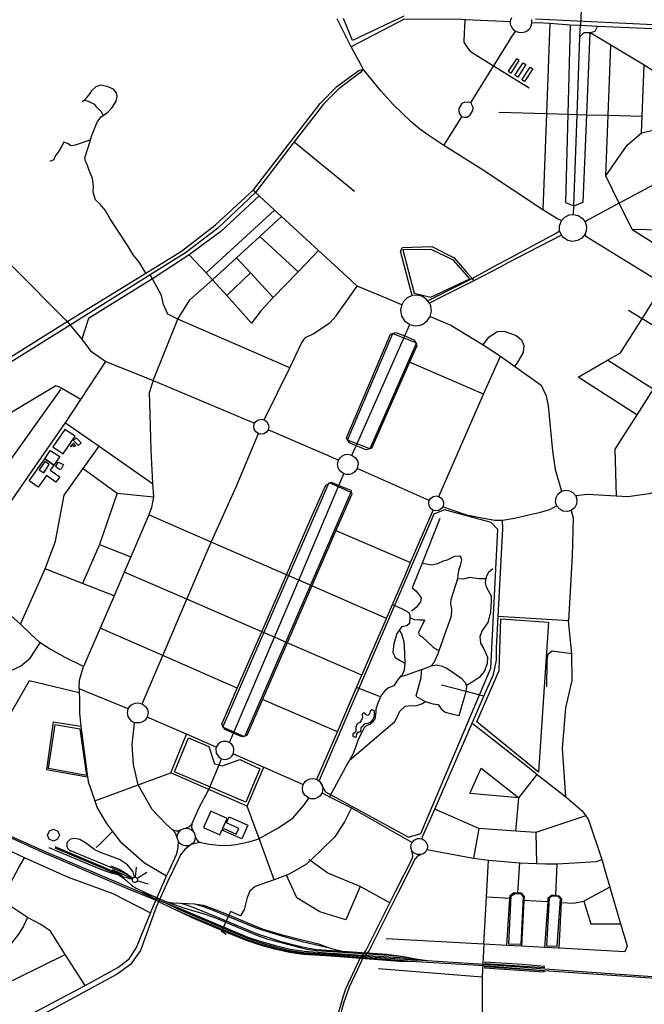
# Model space of a CAD drawing. Header units: millimetres. Extents: x 664923 to 767831, y 3118803 to 3207600.
# Tile 255 of 256: x 713062 to 715264, y 3163427 to 3166901. Entities that reach past the tile are written whole.
import ezdxf

# ---------------------------------------------------------------- set-up
doc = ezdxf.new("R2010")
doc.units = ezdxf.units.MM
for name, color, linetype in [('buildings', 5, 'Continuous'), ('parks', 8, 'Continuous'), ('railways', 4, 'Continuous'), ('roads_2', 2, 'Continuous'), ('roads_3', 3, 'Continuous'), ('water', 7, 'Continuous')]:
    doc.layers.add(name, color=color, linetype=linetype)

msp = doc.modelspace()

# ---------------------------------------------------------------- linework, layer by layer
at = {"layer": 'buildings'}
for points in [[(714794.64, 3166712.5), (714823.29, 3166756.7), (714813.03, 3166763.28), (714784.37, 3166719.09), (714794.64, 3166712.5)], [(714846.59, 3166742.45), (714817.72, 3166698.31), (714807.89, 3166704.67), (714836.77, 3166748.81), (714846.59, 3166742.45)], [(714870.76, 3166727.28), (714841.65, 3166683.07), (714832.22, 3166689.22), (714861.32, 3166733.43), (714870.76, 3166727.28)], [(713259.07, 3165399.31), (713251.64, 3165406.71), (713241.56, 3165396.7), (713243.85, 3165394.42), (713248.84, 3165399.39), (713251.86, 3165396.39), (713254, 3165394.26), (713259.07, 3165399.31)], [(713191.74, 3165321.34), (713189.98, 3165325.9), (713198.47, 3165339.99), (713206.12, 3165336.26), (713216.57, 3165331.17), (713208.58, 3165314.92), (713203.46, 3165314.59), (713191.74, 3165321.34)], [(713735.96, 3164108.27), (713710.09, 3164050.7), (713767.34, 3164025.25), (713793.2, 3164082.83), (713735.96, 3164108.27)], [(713778.74, 3164040.28), (713781.96, 3164047.42), (713825.64, 3164028.01), (713834.56, 3164047.85), (713790.87, 3164067.26), (713800.54, 3164088.79), (713866.78, 3164059.36), (713844.98, 3164010.85), (713778.74, 3164040.28)], [(713181.63, 3164044.9), (713196.3, 3164038.68), (713202.24, 3164023.97), (713195.98, 3164009.38), (713181.19, 3164003.47), (713166.53, 3164009.69), (713160.58, 3164024.4), (713166.84, 3164038.99), (713181.63, 3164044.9)]]:
    msp.add_lwpolyline(points, close=True, dxfattribs=at)
at = {"layer": 'parks'}
for points in [[(714416.8, 3166913.62), (714235.1, 3166828.09), (714203.27, 3166905.16)], [(715320.88, 3166882.16), (714880.77, 3166902.86)]]:
    msp.add_lwpolyline(points, dxfattribs=at)
for points in [[(714452.37, 3165936.3), (714511.38, 3165922.55), (714649.58, 3165986.99), (714591.77, 3166052.37), (714512.36, 3166089.63), (714412.43, 3166088.67), (714452.37, 3165936.3)], [(714378.04, 3165794.37), (714460.89, 3165760.82), (714297.06, 3165386.57), (714218.39, 3165418.13), (714378.04, 3165794.37)], [(713179.65, 3165393.65), (713215.7, 3165369.44), (713257.77, 3165431.44), (713221.72, 3165455.64), (713179.65, 3165393.65)], [(713278.83, 3165408.09), (713261.89, 3165425.78), (713252.26, 3165416.64), (713269.19, 3165398.94), (713278.83, 3165408.09)], [(713170.13, 3165380.74), (713203.27, 3165359.63), (713182.65, 3165329.78), (713172.78, 3165336.61), (713150.67, 3165351.9), (713170.13, 3165380.74)], [(713150.67, 3165351.9), (713172.78, 3165336.61), (713182.65, 3165329.78), (713169.97, 3165311.66), (713203.24, 3165288.64), (713190, 3165269.71), (713156.29, 3165293.04), (713127.47, 3165251.81), (713095.94, 3165273.63), (713150.67, 3165351.9)], [(713131.5, 3165313.14), (713147.69, 3165302.62), (713166.63, 3165331.48), (713150.44, 3165342), (713131.5, 3165313.14)], [(714153.42, 3165268.71), (714230.09, 3165233.67), (713854.69, 3164371.5), (713778.05, 3164405.17), (714153.42, 3165268.71)], [(714559.23, 3165171.28), (714522.37, 3165156.01), (714117.96, 3164217.31), (714140.29, 3164177.32), (714432.65, 3164016.8), (714476.47, 3164030.49), (714723.23, 3164613.43), (714747.94, 3165102.89), (714724.17, 3165126.52), (714559.23, 3165171.28)], [(714890.91, 3164246.33), (714674.31, 3164423.39), (714752.55, 3164604.96), (714758.18, 3164786.99), (714926.9, 3164775.82), (714890.91, 3164246.33)], [(713187.82, 3164414.64), (713274.16, 3164399.08), (713297.25, 3164233.99), (713164.11, 3164259.39), (713187.82, 3164414.64)], [(713859.22, 3164140.44), (713608.06, 3164247.33), (713656.95, 3164367.71), (713728.52, 3164336.56), (713748.6, 3164275.68), (713777.51, 3164269.16), (713838.5, 3164291.06), (713908.52, 3164258.1), (713859.22, 3164140.44)], [(714786.12, 3163639.58), (714795.12, 3163809.6), (714808.91, 3163818.26), (714828.77, 3163817.16), (714837.4, 3163807.1), (714828.38, 3163637.79), (714786.12, 3163639.58)], [(714918.79, 3163633.98), (714957.38, 3163632.12), (714968.62, 3163799.64), (714960.76, 3163807.53), (714937.61, 3163808.57), (714928.55, 3163801.83), (714918.79, 3163633.98)]]:
    msp.add_lwpolyline(points, close=True, dxfattribs=at)
at = {"layer": 'railways'}
for points in [[(712928.09, 3164061.52), (713140.29, 3163965.4), (713439.39, 3163837.57), (713531.22, 3163799.33), (713619.94, 3163757.48), (713794.31, 3163684.57), (713863.23, 3163656.48), (713911.19, 3163639.89), (713962.36, 3163625.75), (714014.29, 3163613.74), (714062.97, 3163606.83), (714159.92, 3163600.47), (714401.36, 3163583.22), (714461.1, 3163578.35), (714680.25, 3163565.66)], [(712930.18, 3164065.72), (713144.12, 3163969.69), (713441.63, 3163842.64), (713493.73, 3163820.11), (713532.8, 3163803.22), (713578.9, 3163784), (713622.65, 3163762.64), (713796.76, 3163688.52), (713864.87, 3163660.61), (713912.44, 3163644.21), (713963.28, 3163630.07), (714014.89, 3163617.58), (714063.74, 3163610.65), (714160.22, 3163604.05), (714401.89, 3163587.57), (714499.22, 3163581.64), (714680.25, 3163569.69)], [(713467.48, 3163875.36), (713462.18, 3163894.91), (713441.79, 3163919.34), (713414.66, 3163937.75), (713346.79, 3163962.66), (713327.45, 3163972.66), (713293.97, 3163996.52), (713273.93, 3164008.21), (713256.61, 3164011.92), (713241.58, 3164010.18), (713230.37, 3164000.84), (713227.64, 3163989.84), (713230.41, 3163978.56), (713238.25, 3163971.4), (713380.37, 3163912.14), (713422.33, 3163894.51), (713445.79, 3163883.3)], [(713165.26, 3163980.01), (713352.69, 3163901.91), (713384.36, 3163891.01), (713409.01, 3163885.28)], [(713185.66, 3163978.83), (713409.01, 3163885.28), (713425.04, 3163878.57), (713440, 3163874.24), (713459.58, 3163869.05)], [(713425.04, 3163878.57), (713414.46, 3163886.71), (713187.56, 3163983.33)], [(713383.33, 3163916.17), (713412.58, 3163904.48), (713436.77, 3163889.69), (713445.79, 3163883.3), (713461.42, 3163872.27)], [(713387.98, 3163902.95), (713460.26, 3163870.62)], [(713409.01, 3163885.28), (713425.8, 3163874.33), (713441.81, 3163861.08), (713457.47, 3163846.29), (713472.62, 3163837.64), (713506.89, 3163820.9), (713542.65, 3163805.35), (713580.06, 3163789.07), (713644.67, 3163766.08), (713671.6, 3163758.82), (713707.57, 3163748.06), (713752.03, 3163732.8), (713830.65, 3163699.77), (713894.96, 3163672.69), (713933.35, 3163658.5), (713979.19, 3163646.2), (714051.33, 3163627.19), (714074.86, 3163622.41), (714108.4, 3163617.64), (714364.97, 3163600.16), (714414.75, 3163596.34)], [(713473.41, 3163911.24), (713469.73, 3163875.31)], [(713510.83, 3163892.71), (713476, 3163871.4)], [(713460.26, 3163870.62), (713461.42, 3163872.27), (713462.72, 3163873.49), (713467.48, 3163875.36), (713469.73, 3163875.31), (713472.69, 3163874.34), (713476, 3163871.4), (713477.56, 3163867.19), (713476.97, 3163862.87), (713474.76, 3163859.58), (713470.03, 3163857.17), (713465.36, 3163857.52), (713461.62, 3163859.95), (713459.57, 3163863.42), (713459.18, 3163867.24), (713459.58, 3163869.05), (713460.26, 3163870.62)], [(713515.32, 3163851.56), (713476.97, 3163862.87)], [(713542.65, 3163805.35), (713493.73, 3163820.11)], [(713578.9, 3163784), (713624.18, 3163766.25), (713799.21, 3163692.47), (713866.53, 3163664.74), (713913.68, 3163648.54), (713964.2, 3163634.38), (714015.48, 3163621.43), (714064.52, 3163614.46), (714160.52, 3163607.64), (714402.42, 3163591.91), (714457.95, 3163588.34), (714499.22, 3163581.64)], [(713580.06, 3163789.07), (713600.72, 3163785.45), (713629.45, 3163784.55), (713678.76, 3163781.39), (713708.74, 3163777.28), (713732.89, 3163768.73), (713796.28, 3163743.86), (713899.27, 3163700.79), (713924.37, 3163691.33), (713983.57, 3163674.13), (714057.77, 3163654.4), (714115.68, 3163640.27), (714150.18, 3163627.57), (714174.92, 3163620.59), (714199.89, 3163615.07)], [(713629.45, 3163784.55), (713645.14, 3163779.22), (713672.73, 3163770.12), (713710.5, 3163754.62), (713754.2, 3163737.07), (713832.57, 3163704.03), (713897.61, 3163677.44), (713979.88, 3163649.94), (714053, 3163631.68), (714075.77, 3163626.63), (714109.74, 3163621.03), (714199.89, 3163615.07), (714356.31, 3163604.72), (714414.75, 3163596.34), (714457.95, 3163588.34)], [(713678.76, 3163781.39), (713708.82, 3163772.95), (713732.36, 3163763.76), (713795.13, 3163738.88), (713898.41, 3163696.43), (713982.09, 3163669.76), (714058.17, 3163649.45), (714114.2, 3163635.91), (714150.18, 3163627.57)], [(714461.1, 3163578.35), (714400.84, 3163578.87), (714159.62, 3163596.87), (714062.19, 3163603.03), (714013.7, 3163609.89), (713961.44, 3163621.44), (713909.93, 3163635.58), (713861.57, 3163652.34), (713791.86, 3163680.63), (713670.07, 3163732.36), (713619.94, 3163757.48)], [(714912.21, 3163556.77), (714912.83, 3163561.16), (714834.9, 3163567.58), (714702.07, 3163575.92), (714701.99, 3163571.25), (714912.21, 3163556.77)], [(714680.25, 3163569.69), (714696.33, 3163568.61)], [(714680.25, 3163565.66), (714696.09, 3163564.56)], [(714696.09, 3163564.56), (714912.3, 3163546.88), (715524.12, 3163504.69), (716125.3, 3163462.2), (716729.52, 3163420.77)], [(714696.33, 3163568.61), (714809.94, 3163560.24), (714913.77, 3163552.6), (715524.43, 3163509.13), (716126.17, 3163468.03), (716730.37, 3163426.58)], [(714701.7, 3163559.19), (714701.15, 3163555.64), (714911.19, 3163542.04), (714911.2, 3163545.07), (714701.7, 3163559.19)]]:
    msp.add_lwpolyline(points, dxfattribs=at)
at = {"layer": 'roads_2'}
for points in [[(714866.88, 3166889.79), (714863.92, 3166878.02), (714860.25, 3166869.12), (714852.6, 3166862.08), (714843.4, 3166856.82), (714832.3, 3166854.87), (714821.44, 3166855.36), (714809.72, 3166859.6), (714801.81, 3166866.78), (714796.84, 3166874.5), (714792.84, 3166883.9), (714791.86, 3166893.43), (714793.58, 3166900.36), (714796.55, 3166908.96)], [(714791.86, 3166893.43), (714766.62, 3166894.57), (714632.16, 3166900.62), (714619.08, 3166901.21), (714417.93, 3166902.42), (714231.21, 3166805.58)], [(714865.91, 3166901.65), (714866.88, 3166889.79)], [(714866.88, 3166889.79), (714888.03, 3166890.85), (714931.38, 3166888.83), (715003.07, 3166883.23), (715038.71, 3166881.51)], [(715099.17, 3166878.65), (715090.04, 3166859.4), (715073.56, 3166855.12)], [(714408.85, 3165895.51), (714359.44, 3165916.35), (714252.16, 3165960.73), (714230.79, 3165981.22), (714116.09, 3166086.52), (713985.42, 3166206.5), (713960.88, 3166229.03), (713906.07, 3166279.36), (713893.32, 3166291.05), (713886.03, 3166300.28)], [(713924.2, 3165489.54), (714014.73, 3165672.26), (714055.96, 3165759.97), (714069.88, 3165779.44), (714097.35, 3165792.47), (714155.44, 3165831.13), (714177.64, 3165856.61), (714252.16, 3165960.73)], [(714509.21, 3165854.01), (714582.22, 3165823.68), (714695.57, 3165754.46), (714756.7, 3165713.88), (714806.83, 3165678.15), (714900.2, 3165612.04), (714918.5, 3165573.6), (714925.02, 3165538.63), (714940.53, 3165380.18), (714950.15, 3165313.52), (714972.02, 3165237.08)], [(714540.13, 3165218.86), (714697.64, 3165580.16), (714756.7, 3165713.88)], [(713494.24, 3164487.55), (713566.88, 3164657.78), (713651.61, 3164856.31), (713737.64, 3165057.93), (713825.27, 3165253.16), (713903.57, 3165441.04)], [(714109.32, 3164221.11), (714182.15, 3164389.17), (714249.62, 3164544.84), (714268.75, 3164588.96), (714355.34, 3164788.76), (714376.64, 3164837.92), (714423.59, 3164946.25), (714440.49, 3164985.73), (714519.53, 3165170.43)], [(713271.98, 3164540.87), (713273.11, 3164570.97), (713287.36, 3164618.86), (713222.1, 3164651.08), (713164.4, 3164683.46), (713134.67, 3164702.13), (713103.04, 3164732.47), (713064.85, 3164768.4), (713021.02, 3164808.69), (712976.7, 3164844.64), (712929.86, 3164879.71), (712874.76, 3164907.95)], [(713445.25, 3164469.25), (713271.98, 3164540.87)], [(713514.63, 3164456.44), (713511.4, 3164440.28), (713503.42, 3164429.13), (713493.07, 3164422.26), (713485.18, 3164419.84), (713467.46, 3164420.93), (713456.36, 3164426.76), (713451.17, 3164431.64), (713444.54, 3164442.89), (713442.41, 3164456.94), (713445.25, 3164469.25), (713452.19, 3164479.82), (713458.02, 3164484.78), (713469.54, 3164490), (713479.49, 3164491.12), (713494.24, 3164487.55), (713506.35, 3164478.1), (713512.68, 3164466.89), (713514.63, 3164456.44)], [(713755.47, 3164334.21), (713649.96, 3164380.07), (713511.4, 3164440.28)], [(713599.42, 3164043.82), (713579.28, 3164062.03), (713529.61, 3164114.6), (713479.91, 3164201.94), (713463.72, 3164273.82), (713458.25, 3164343.08), (713467.46, 3164420.93)], [(713815.51, 3164311.25), (713922.94, 3164263.99), (714061.93, 3164202.86)], [(714131.07, 3164190.02), (714127.99, 3164173.43), (714120.04, 3164162.14), (714109.61, 3164155.16), (714101.41, 3164152.64), (714088.84, 3164152.57), (714081.63, 3164154.57), (714067.06, 3164165.07), (714060.65, 3164176.49), (714058.81, 3164190.5), (714061.93, 3164202.86), (714069.01, 3164213.2), (714074.49, 3164217.78), (714085.94, 3164222.95), (714095.56, 3164224.06), (714109.32, 3164221.11), (714122.32, 3164211.61), (714128.89, 3164200.52), (714131.07, 3164190.02)], [(714127.99, 3164173.43), (714154.64, 3164159.79), (714232.52, 3164119.92), (714445.6, 3163998.59)], [(713700.51, 3163998.44), (713730.23, 3163992.71), (713763.12, 3163988.42), (713797.35, 3163987.61), (713824.59, 3163990.72), (713853.88, 3163996.47), (713869.82, 3164000.17), (713897.74, 3164009.29), (713906.05, 3164012.78), (713969.55, 3164047.98), (714025.29, 3164083.94), (714065.88, 3164131.99), (714081.63, 3164154.57)], [(713618.4, 3164011.23), (713611.64, 3164031.01), (713599.42, 3164043.82), (713612.67, 3164039.33), (713620.49, 3164039), (713632.34, 3164043.93)], [(713681.41, 3164019.58), (713686.86, 3164007.47), (713691.69, 3164001.82), (713700.51, 3163998.44), (713687.33, 3163996.26), (713678.17, 3163994.78), (713666.82, 3163990.67)], [(714497.81, 3163973.14), (714661.84, 3163943.28), (714679.29, 3163940.11), (714714.65, 3163935.73), (714825.74, 3163926.39), (714884.09, 3163924.3), (714915.92, 3163923.16), (714956.61, 3163922.99), (715095.66, 3163930.87), (715114, 3163937.88)], [(714698.24, 3163639.63), (714707.44, 3163805.58), (714714.65, 3163935.73)], [(714698.24, 3163639.63), (714692.37, 3163524.86), (714692.93, 3163380.11)]]:
    msp.add_lwpolyline(points, dxfattribs=at)
at = {"layer": 'roads_3'}
for points in [[(715049.17, 3167125.84), (715038.71, 3166881.51)], [(714273.07, 3166726.83), (714264.85, 3166742.3), (714231.21, 3166805.58), (714181.8, 3166903.74)], [(714857.81, 3166659.69), (714732.93, 3166737.46), (714660.35, 3166782.14), (714652.67, 3166787.98), (714636.81, 3166808.58), (714629.22, 3166821.48), (714628.6, 3166827.23), (714632.16, 3166900.62)], [(714931.38, 3166888.83), (714919.42, 3166569.39), (714906.48, 3166230.48)], [(715003.07, 3166883.23), (714994.51, 3166567.2), (714986.1, 3166256.31), (715016.13, 3166244.26), (715048.88, 3166257.47), (715061.6, 3166565.48), (715073.56, 3166855.12)], [(715037.27, 3166840.71), (715038.71, 3166881.51)], [(715038.71, 3166881.51), (715099.17, 3166878.65), (715264.55, 3166870.81), (715598.37, 3166861.75), (715620.7, 3166861.41)], [(714653.46, 3166609.94), (714732.93, 3166737.46), (714781.43, 3166815.31), (714796, 3166838.69), (714809.72, 3166859.6)], [(715015.05, 3166213.78), (715016.13, 3166244.26), (715027.54, 3166566.24), (715037.27, 3166840.71)], [(715608.67, 3166524.56), (715535.8, 3166569.3), (715263.49, 3166740.33), (715146.07, 3166811.29), (715073.56, 3166855.12), (715050.46, 3166854.72), (715037.27, 3166840.71)], [(715128.43, 3166349.57), (715136.61, 3166563.81), (715146.07, 3166811.29)], [(715253.91, 3166501.2), (715256.31, 3166561.13), (715263.49, 3166740.33)], [(712071.29, 3165111.99), (712111.64, 3165137.09), (712539.45, 3165404.35), (712721.33, 3165517.98), (713229.9, 3165835.74), (713506.75, 3166006.44), (713633.08, 3166084.33), (713752.38, 3166177.7), (713886.03, 3166300.28), (714121.07, 3166605.82), (714179.86, 3166665.6), (714236.88, 3166706.02), (714258.27, 3166722.11), (714273.07, 3166726.83)], [(714273.07, 3166726.83), (714263.23, 3166714.57), (714249.65, 3166703.6), (714187.2, 3166656.57), (714133.02, 3166603.06), (714030.37, 3166469.44), (713893.32, 3166291.05), (713760.02, 3166164.74), (713647.24, 3166078.99), (713522.62, 3166000.65), (713240.79, 3165823.48), (712729.98, 3165506.24), (712547.95, 3165393.2), (712282.09, 3165228.09), (712144.86, 3165141.12), (712117.19, 3165123.56), (712080.66, 3165100.89)], [(714972.61, 3166192.58), (714955.95, 3166199.71), (714906.48, 3166230.48), (714689.61, 3166373.33), (714557.37, 3166457.31), (714504.01, 3166492.19), (714473.08, 3166514.61), (714441.98, 3166540.42), (714377.12, 3166602.9), (714335.83, 3166649.54), (714279.49, 3166718.91), (714273.07, 3166726.83)], [(713506.75, 3166006.44), (713497.21, 3166022.34), (713486.35, 3166041.42), (713475.56, 3166056.09), (713462.55, 3166071.26), (713443.7, 3166102.86), (713412.37, 3166151.86), (713381.63, 3166198.65), (713363.92, 3166228.61), (713345.83, 3166249.76), (713330.04, 3166265.43), (713321.24, 3166292.81), (713322.52, 3166313.76), (713319.27, 3166340.13), (713306.49, 3166372.93), (713300.64, 3166390.45), (713293.79, 3166401.89), (713291.91, 3166413.96), (713303.42, 3166450.51), (713312.19, 3166477.33), (713318.1, 3166495.38), (713336.06, 3166541.96), (713350.7, 3166559.3), (713356.6, 3166563.43), (713372.56, 3166574.57), (713388.31, 3166590.82), (713402.85, 3166613.12), (713406.4, 3166630.81), (713403.95, 3166643.43), (713392.67, 3166655.34), (713370.91, 3166664.85), (713347.57, 3166669.38), (713330.52, 3166664.12), (713315.28, 3166650.07), (713306.12, 3166636.13), (713297.45, 3166626.06), (713290.98, 3166616.59), (713282.23, 3166610.92)], [(712445.33, 3166624.66), (713229.9, 3165835.74), (713240.79, 3165823.48)], [(713290.98, 3166616.59), (713303.76, 3166613.52), (713314.95, 3166607.11), (713324.44, 3166602.87), (713332.36, 3166593.11), (713342.49, 3166584.49), (713348.69, 3166577.99), (713356.6, 3166563.43)], [(714659.96, 3166580.9), (714660.38, 3166590.8), (714655.8, 3166600.88), (714653.46, 3166609.94), (714643.13, 3166608.8), (714631.19, 3166609.61), (714621.17, 3166605.07), (714609.93, 3166587.21), (714609.92, 3166579.65), (714611.1, 3166571.64), (714614.46, 3166564.88), (714620.78, 3166558.03), (714630.6, 3166557.1), (714638.21, 3166557.5), (714644.2, 3166560.23), (714648.72, 3166563.05), (714659.96, 3166580.9)], [(714557.37, 3166457.31), (714620.78, 3166558.03)], [(714751.49, 3166574.3), (714919.42, 3166569.39), (714994.51, 3166567.2), (715027.54, 3166566.24), (715061.6, 3166565.48), (715136.61, 3166563.81), (715256.31, 3166561.13)], [(715502.92, 3166372.42), (715513.44, 3166338.25), (715512.3, 3166292.18), (715495.82, 3166253.73), (715470.04, 3166217.73), (715414.61, 3166175.93), (715375.29, 3166156.8), (715221.16, 3166161.19), (715175.73, 3166253.48), (715128.43, 3166349.57), (715203.77, 3166458.83), (715253.91, 3166501.2), (715326.33, 3166517.65), (715386.65, 3166509.56), (715434.74, 3166482.82), (715459.32, 3166460.18)], [(713244.09, 3166456.04), (713231.22, 3166464.07), (713217.83, 3166469.33), (713208.2, 3166451.54), (713200.16, 3166437.07), (713189.89, 3166423.12), (713185.07, 3166414.22), (713182.99, 3166407.02), (713168.73, 3166400.15)], [(713312.19, 3166477.33), (713295.29, 3166470.74), (713275.49, 3166464.33), (713257.88, 3166458.5), (713244.09, 3166456.04)], [(714030.37, 3166469.44), (714242.26, 3166295.61)], [(715479.76, 3166416.29), (715175.73, 3166253.48), (715068.12, 3166195.86), (715055.17, 3166187.72)], [(713906.07, 3166279.36), (713771.81, 3166154.11), (713659.99, 3166071.63), (713530.38, 3165986.51), (713305.44, 3165847.23), (713280.85, 3165774.08)], [(713720.01, 3166007.67), (713960.88, 3166229.03)], [(714972.61, 3166192.58), (714984.06, 3166204.55), (714998.94, 3166211.91), (715015.05, 3166213.78), (715031.23, 3166210.04), (715045.15, 3166201.02), (715055.17, 3166187.72), (715059.97, 3166171.9), (715059.04, 3166155.4), (715053.98, 3166142.62), (715043.35, 3166129.92), (715028.99, 3166121.6), (715010.61, 3166118.7), (714994.37, 3166122.2), (714980.32, 3166131.01), (714971.81, 3166141.17), (714965.63, 3166156.51), (714965.11, 3166173.03), (714972.61, 3166192.58)], [(713533.24, 3165627.71), (713619.92, 3165844.04), (713662.2, 3165912.87), (713742.44, 3165983.77), (713827.05, 3166061.31), (713908.66, 3166136.13), (713985.42, 3166206.5)], [(714778.53, 3166053.78), (714950.45, 3166146.83), (714965.63, 3166156.51)], [(714971.81, 3166141.17), (714783.57, 3166042.86)], [(715053.98, 3166142.62), (715058.28, 3166137.19), (715333.01, 3165968.02), (715475.13, 3165880.51), (715584.07, 3165813.43)], [(715221.16, 3166161.19), (715518.99, 3165974.28), (715628.15, 3165970.83), (715729.75, 3165968.27)], [(714043.39, 3166010.97), (713908.66, 3166136.13)], [(714116.09, 3166086.52), (714043.39, 3166010.97), (713956.21, 3165920.38), (713913.04, 3165875.51), (713879.31, 3165830.22), (713792.29, 3165927.85), (713742.44, 3165983.77), (713720.01, 3166007.67), (713659.99, 3166071.63)], [(714445.46, 3165927.4), (714441.89, 3165940.95), (714438.54, 3165953.72), (714405.09, 3166084.05), (714411.76, 3166097.07), (714514.99, 3166100.25), (714593.76, 3166060.82), (714638.85, 3166008.52), (714657.46, 3165988.26), (714663.42, 3165980.12)], [(713956.21, 3165920.38), (713875.58, 3166008.36), (713827.05, 3166061.31)], [(714500.37, 3165909.12), (714657.46, 3165988.26), (714746.98, 3166036.7)], [(714746.98, 3166036.7), (714778.53, 3166053.78)], [(714783.57, 3166042.86), (714753.16, 3166026.98)], [(713875.58, 3166008.36), (713792.29, 3165927.85)], [(714753.16, 3166026.98), (714663.42, 3165980.12), (714548.56, 3165921.67), (714507, 3165900.78)], [(714014.73, 3165672.26), (713619.92, 3165844.04), (713584.36, 3165861.94), (713569.2, 3165896.73), (713562.41, 3165928.23), (713530.38, 3165986.51), (713522.62, 3166000.65)], [(715237.49, 3165507.47), (715030.41, 3165639.62), (715134.77, 3165699.26), (715180.25, 3165725.25), (715256.08, 3165845.75), (715333.01, 3165968.02)], [(714445.46, 3165927.4), (714428.3, 3165919.58), (714414.87, 3165906.39), (714408.85, 3165895.51), (714404.87, 3165877.15), (714408.77, 3165854.91), (714418.74, 3165838.97), (714437.64, 3165825.46), (714456.01, 3165821.13), (714474.75, 3165823.31), (714483.96, 3165827), (714499.01, 3165838.34), (714509.21, 3165854.01), (714513.44, 3165872.32), (714511.13, 3165890.94), (714507, 3165900.78), (714500.37, 3165909.12), (714495.28, 3165915.5), (714481.79, 3165924.26), (714463.52, 3165928.98), (714445.46, 3165927.4)], [(715475.13, 3165880.51), (715398.27, 3165759.86), (715294.91, 3165597.61), (715237.49, 3165507.47), (715160.16, 3165386.1), (715164.65, 3165220.39)], [(715398.27, 3165759.86), (715256.08, 3165845.75), (715208.59, 3165874.43)], [(713240.79, 3165823.48), (713280.85, 3165774.08), (713311.92, 3165733.25), (713365.75, 3165695.22), (713533.24, 3165627.71), (713890.39, 3165477.02)], [(714302.18, 3165388.73), (714284.04, 3165382.89), (714247.96, 3165398.12), (714224.99, 3165407.66), (714214.71, 3165425.63), (714369.44, 3165791.45), (714388.45, 3165797.96), (714419.92, 3165785.53), (714454.51, 3165770.9), (714462.51, 3165750.8), (714436.77, 3165692.67), (714302.18, 3165388.73)], [(714233.22, 3165364.9), (714247.96, 3165398.12), (714419.92, 3165785.53), (714437.64, 3165825.46)], [(714695.57, 3165754.46), (714716.6, 3165780.58), (714744.92, 3165800.5), (714769.54, 3165802.67), (714812.3, 3165786.32), (714830.92, 3165771.83), (714839.89, 3165751.45), (714837.49, 3165726.3), (714815.79, 3165689.95), (714806.83, 3165678.15)], [(712499.01, 3164519.58), (712528.72, 3164539.05), (712541.23, 3164547.67), (712630.75, 3164609.41), (712697.09, 3164657.02), (712769.11, 3164713.86), (712801.88, 3164758.74), (712874.76, 3164907.95), (712975.86, 3165121.17), (713050.79, 3165229.65), (713213.92, 3165465.8), (713223.68, 3165478.71), (713277.5, 3165560.73), (713365.75, 3165695.22)], [(714697.64, 3165580.16), (714436.77, 3165692.67)], [(715294.91, 3165597.61), (715134.77, 3165699.26)], [(713533.24, 3165627.71), (713519.03, 3165584.82), (713521.4, 3165508.75), (713524.22, 3165381.9), (713530.96, 3165265.02), (713533.67, 3165218.1), (713527.41, 3165179.65), (713517.75, 3165153.75), (713454.07, 3165005.91), (713430.84, 3164951.97), (713395.08, 3164868.95), (713345.89, 3164754.75), (713287.36, 3164618.86)], [(713277.5, 3165560.73), (713202.96, 3165604.79), (713190.28, 3165609.78), (712884.98, 3165426.68), (712892.02, 3165415.93), (712974.4, 3165290.32), (712981.08, 3165280.13), (713207.32, 3165596.51)], [(713904.56, 3165489.8), (713914.75, 3165491.55), (713924.2, 3165489.54), (713933.26, 3165483.34), (713939.86, 3165471.04), (713940.41, 3165462.88), (713938.01, 3165454.06), (713931.89, 3165445.77), (713922.98, 3165440.44), (713911.43, 3165439.03), (713903.57, 3165441.04), (713894.89, 3165447.05), (713889.21, 3165456.11), (713887.98, 3165469.77), (713890.39, 3165477.02), (713895.28, 3165483.8), (713904.56, 3165489.8)], [(713223.68, 3165478.71), (713342.64, 3165396.37), (713530.96, 3165265.02)], [(714185.86, 3165346.53), (713938.01, 3165454.06)], [(713064.85, 3164768.4), (713151.85, 3164963.2), (713188.06, 3165061.83), (713219.66, 3165223.97), (713286.57, 3165317.76), (713342.64, 3165396.37)], [(714254.96, 3165333.74), (714251.82, 3165317.15), (714243.84, 3165305.92), (714233.4, 3165298.98), (714225.24, 3165296.52), (714212.69, 3165296.48), (714205.11, 3165298.65), (714191.08, 3165308.91), (714184.68, 3165320.24), (714182.8, 3165334.2), (714185.86, 3165346.53), (714192.89, 3165356.89), (714198.35, 3165361.5), (714209.77, 3165366.7), (714219.42, 3165367.85), (714233.22, 3165364.9), (714246.25, 3165355.37), (714252.81, 3165344.25), (714254.96, 3165333.74)], [(713286.57, 3165317.76), (713405.79, 3165230.45), (713533.67, 3165218.1)], [(714505.7, 3165204.77), (714251.82, 3165317.15)], [(713802.35, 3164350.8), (713816.24, 3164383.49), (713960.32, 3164722.55), (714045.75, 3164923.62), (714187.86, 3165258.06), (714205.11, 3165298.65)], [(715872.7, 3165219.62), (715796.86, 3165241.24), (715766.71, 3165248.6), (715637.69, 3165277.13), (715592.31, 3165279.4), (715564.55, 3165280.79), (715472.29, 3165274.08), (715377.73, 3165255.63), (715321.63, 3165239.48), (715281.66, 3165227.97), (715206.25, 3165218.22), (715164.65, 3165220.39), (715064.19, 3165225.63), (715022.45, 3165221)], [(714161.02, 3165268.84), (714187.86, 3165258.06), (714229.26, 3165241.21), (714232.98, 3165226.85), (714177.27, 3165098.62), (714092.42, 3164903.33), (714005.4, 3164703.04), (713918.36, 3164502.69), (713862.92, 3164375.09), (713845.73, 3164370.65), (713816.24, 3164383.49), (713785.11, 3164397.05), (713774.4, 3164416.11), (713829.29, 3164542.64), (713915.75, 3164741.88), (714002.75, 3164942.4), (714088.89, 3165140.93), (714141.86, 3165258.87), (714161.02, 3165268.84)], [(715025.11, 3165192.21), (715019.08, 3165180.59), (715006.38, 3165169.98), (714993.82, 3165166.08), (714977.35, 3165167.58), (714965.73, 3165173.7), (714955.26, 3165186.3), (714951.41, 3165198.81), (714952.95, 3165214.94), (714959.08, 3165226.51), (714972.02, 3165237.08), (714984.61, 3165240.82), (715000.21, 3165239.38), (715011.89, 3165233.4), (715022.45, 3165221), (715026.48, 3165208.55), (715025.11, 3165192.21)], [(713405.79, 3165230.45), (713343.45, 3165049.18), (713283.75, 3164911.97)], [(714520.56, 3165219.09), (714530.71, 3165220.84), (714540.13, 3165218.86), (714549.18, 3165212.7), (714555.81, 3165200.43), (714556.38, 3165192.28), (714553.66, 3165182.74), (714547.88, 3165175.14), (714538.97, 3165169.8), (714527.39, 3165168.39), (714519.53, 3165170.43), (714510.87, 3165176.46), (714505.22, 3165185.53), (714504.02, 3165199.15), (714505.7, 3165204.77), (714511.33, 3165213.11), (714520.56, 3165219.09)], [(714955.26, 3165186.3), (714929.66, 3165171.27), (714892.88, 3165161.41), (714851.08, 3165151.45), (714806.75, 3165141.44), (714764.04, 3165134.55), (714737.17, 3165134.32), (714691.68, 3165141.84), (714638.57, 3165152.57), (714582.8, 3165171.59), (714553.66, 3165182.74)], [(715006.38, 3165169.98), (715012.78, 3165144), (715010.24, 3165009.12), (714996.53, 3164779.86), (714748.47, 3164796.07)], [(714355.34, 3164788.76), (714092.42, 3164903.33), (714045.75, 3164923.62), (714002.75, 3164942.4), (713737.64, 3165057.93), (713517.75, 3165153.75)], [(714543.49, 3165141.71), (714480.76, 3164983.05), (714445.63, 3164897.02), (714458.69, 3164885.85), (714470.88, 3164871.47), (714477.05, 3164860.61), (714475.45, 3164847.35), (714459.77, 3164826.97), (714443.01, 3164814.34)], [(714480.78, 3164010.73), (714482.58, 3164018.21), (714525.22, 3164115.93), (714657.38, 3164418.86), (714698.91, 3164514.08), (714732.46, 3164590.97), (714743.29, 3164641.3), (714742.5, 3164684.74), (714748.47, 3164796.07), (714765.02, 3165104.58), (714764.04, 3165134.55)], [(714177.27, 3165098.62), (714440.49, 3164985.73)], [(713343.45, 3165049.18), (713454.07, 3165005.91)], [(714511.74, 3164620.18), (714522.98, 3164633.17), (714537.55, 3164664.94), (714541.31, 3164675.5), (714584.68, 3164797.3), (714585.65, 3164819.69), (714581.58, 3164841.53), (714582.7, 3164855.24), (714607.03, 3164930.12), (714608.21, 3164941.1), (714611.02, 3164963.06), (714616.31, 3164975.03), (714620.99, 3164994.75), (714618.97, 3165004.76), (714612.49, 3165007.83), (714595.51, 3165007.52), (714569.6, 3164994.26), (714554.51, 3164991.25), (714535.41, 3164981.76), (714515.31, 3164976.37), (714495.04, 3164980.11), (714480.76, 3164983.05)], [(713395.08, 3164868.95), (713283.75, 3164911.97), (713151.85, 3164963.2)], [(714730.4, 3164963.22), (714715.03, 3164950.16), (714707.46, 3164937.69), (714705.31, 3164929.89), (714702.85, 3164913.87), (714707.22, 3164900.7), (714713.43, 3164887.58), (714723.88, 3164868.6), (714724.68, 3164849.89), (714722.18, 3164810.57), (714712.75, 3164774.34), (714693.07, 3164746.58), (714684.74, 3164724.96), (714686.09, 3164701.71), (714697.93, 3164681.83), (714711.32, 3164652.4), (714710.37, 3164629.1), (714701.21, 3164602.9), (714681.9, 3164580.18), (714656.94, 3164564.2), (714636.99, 3164552.33)], [(714268.75, 3164588.96), (714005.4, 3164703.04), (713960.32, 3164722.55), (713915.75, 3164741.88), (713651.61, 3164856.31), (713430.84, 3164951.97)], [(714607.03, 3164930.12), (714627.78, 3164928.47), (714649.23, 3164934.8), (714680.53, 3164929.89), (714705.31, 3164929.89)], [(714376.64, 3164837.92), (714410.74, 3164822.42), (714433.47, 3164809.14), (714437.31, 3164799.62), (714437.92, 3164791.41), (714436.48, 3164770.39), (714426.98, 3164762.91), (714408.23, 3164758.91), (714401.01, 3164748.53), (714392.13, 3164735.79), (714380.88, 3164698.59), (714377.28, 3164669.77), (714386.36, 3164650.3), (714401.68, 3164640.99), (714419.76, 3164630.82)], [(714437.92, 3164791.41), (714452.84, 3164785.41), (714470.3, 3164783.9), (714487.29, 3164784.22), (714489.62, 3164781.97), (714468.38, 3164738.67), (714470.38, 3164729.57), (714480.57, 3164724.28), (714518.87, 3164688.45), (714532.8, 3164679.58), (714541.31, 3164675.5)], [(713829.29, 3164542.64), (713566.88, 3164657.78), (713345.89, 3164754.75)], [(714987.5, 3164159.28), (714975.86, 3164329.5), (714987.42, 3164472.82), (715009.77, 3164569.7), (715008.3, 3164663.9), (714996.53, 3164779.86)], [(714401.01, 3164748.53), (714409.21, 3164730.62), (714416.98, 3164707.47), (714419.11, 3164666.42), (714419.76, 3164630.82), (714417.44, 3164606.58), (714410.43, 3164589.1), (714403.66, 3164582.13), (714390.19, 3164565.9), (714381.75, 3164550.68), (714362.61, 3164543.48), (714349.03, 3164533.19), (714338.71, 3164520.21), (714333.8, 3164512.36), (714325.04, 3164489.83), (714317.16, 3164469.13), (714317.81, 3164458.64), (714314.12, 3164434.83), (714306.54, 3164422.36), (714296.13, 3164414.41), (714283.36, 3164409.61), (714276.15, 3164402.64), (714272.2, 3164392.98), (714254.88, 3164361.15), (714247.53, 3164336.36), (714236.09, 3164309.66), (714224.48, 3164288.99), (714218.83, 3164278.9), (714154.64, 3164159.79)], [(712630.75, 3164609.41), (712665.25, 3164559.91), (712740.8, 3164469.37), (712786.69, 3164440.13), (712817.12, 3164436.77), (712853.8, 3164441.51), (712887.13, 3164458.66), (712922.66, 3164491.06), (712990.86, 3164574.19), (713021.47, 3164599.81), (713065.6, 3164620.66), (713098.68, 3164648.83), (713134.67, 3164702.13)], [(715008.3, 3164663.9), (714982.43, 3164667.28), (714939.75, 3164672.93), (714922.97, 3164659.76), (714920.57, 3164635.6), (714919.36, 3164547.14)], [(714491.53, 3164496.07), (714518.76, 3164487.89), (714537.16, 3164485.49), (714548, 3164469.71), (714562.44, 3164458.56), (714589.2, 3164451.29), (714611.78, 3164445.77), (714636.07, 3164530.73), (714638.83, 3164547.63), (714636.99, 3164552.33), (714633.53, 3164561.23), (714621.34, 3164575.16), (714567.89, 3164612.08), (714552.16, 3164618.64), (714530.03, 3164623.71), (714511.74, 3164620.18), (714493.97, 3164613.46), (714478.13, 3164607.55), (714457.96, 3164600.02), (714418.73, 3164586.51), (714403.66, 3164582.13)], [(714478.13, 3164607.55), (714477.85, 3164599.59), (714476.4, 3164579.02), (714458.6, 3164514.65), (714491.53, 3164496.07)], [(713272.24, 3164526.26), (713095.79, 3164569.11), (712899.51, 3164227.27), (712876.8, 3164222.05), (712715.11, 3164303.74), (712674.51, 3164324.26), (712541.23, 3164547.67)], [(714333.8, 3164512.36), (714249.62, 3164544.84)], [(714698.91, 3164514.08), (714636.07, 3164530.73), (714549.22, 3164553.75)], [(713271.98, 3164540.87), (713272.24, 3164526.26), (713272.59, 3164507.46), (713273.56, 3164454), (713277.57, 3164407.65), (713300.81, 3164229.64), (713303.13, 3164213.91), (713327.14, 3164145.21), (713335.92, 3164120.08), (713368.01, 3164064.68), (713389.02, 3164037.37), (713416.18, 3164002.06), (713502.3, 3163926.14), (713579.48, 3163880.61)], [(714182.15, 3164389.17), (713918.36, 3164502.69)], [(714224.48, 3164288.99), (714384.94, 3164425.46), (714393.81, 3164442.18), (714402.07, 3164461.16), (714421.25, 3164479.21), (714441.85, 3164481.87), (714459.09, 3164480.47), (714481.89, 3164488.88), (714491.53, 3164496.07)], [(713277.57, 3164407.65), (713180.87, 3164422.36), (713156.27, 3164255.17), (713300.81, 3164229.64)], [(714657.38, 3164418.86), (714683.47, 3164398.9), (714852.22, 3164265.81), (714886.71, 3164237.88), (714987.5, 3164159.28), (715044.9, 3164109.75), (715057.69, 3164091.86), (715067.32, 3164078.41), (715114, 3163937.88), (715130.96, 3163880.05), (715142.55, 3163840.55), (715180.41, 3163711.4), (715203.15, 3163633.87), (715195.14, 3163612.83), (715007.44, 3163622.95), (714962.51, 3163625.38), (714913.26, 3163628.03), (714872.32, 3163630.24), (714830.7, 3163632.48), (714779.85, 3163635.23), (714698.24, 3163639.63), (714353.94, 3163658.02)], [(713327.14, 3164145.21), (713479.91, 3164201.94), (713594.52, 3164244.5), (713649.96, 3164380.07)], [(713779.39, 3164354.76), (713770.72, 3164351.69), (713761.85, 3164344.81), (713755.47, 3164334.21), (713754.2, 3164329.62), (713755.07, 3164313.74), (713763.78, 3164300.01), (713774.12, 3164293.56), (713785.08, 3164291.39), (713793.59, 3164292.36), (713803.78, 3164296.9), (713810.5, 3164302.96), (713815.51, 3164311.25), (713817.72, 3164326.95), (713814.57, 3164337.61), (713810, 3164344.42), (713802.35, 3164350.8), (713792.77, 3164354.63), (713779.39, 3164354.76)], [(713668.7, 3164062.77), (713693.73, 3164119.74), (713728.94, 3164185.42), (713765.69, 3164272.48), (713774.12, 3164293.56)], [(713863.73, 3164126.2), (713728.94, 3164185.42), (713594.52, 3164244.5)], [(713959.57, 3163866.59), (713906.05, 3164012.78), (713863.73, 3164126.2), (713922.94, 3164263.99)], [(714821.21, 3164156.14), (714648.82, 3164170.82), (714689.48, 3164260.74), (714821.21, 3164156.14)], [(714810.71, 3164038.57), (714821.21, 3164156.14), (714886.71, 3164237.88)], [(714232.52, 3164119.92), (714207.8, 3164071.67), (714173.5, 3164018.4), (714123.99, 3163969.87), (714072.78, 3163922.14), (714012.13, 3163885.93), (714003.03, 3163882.58), (713959.57, 3163866.59), (713892.22, 3163842.62), (713873.52, 3163826.64), (713864.52, 3163804.03), (713853.52, 3163761.94), (713840.95, 3163739.08)], [(715057.69, 3164091.86), (714881.54, 3164033.82), (714810.71, 3164038.57), (714681.2, 3164047.27), (714525.22, 3164115.93)], [(713647.42, 3164048.32), (713660.41, 3164055.09), (713668.7, 3164062.77), (713668.45, 3164052.83), (713672.61, 3164039.27)], [(713389.02, 3164037.37), (713343.68, 3163990.99), (713331.96, 3163980.18)], [(713681.41, 3164019.58), (713679.95, 3164007.64), (713674.49, 3163997.54), (713666.82, 3163990.67), (713656.48, 3163986.41), (713645.74, 3163985.9), (713636.26, 3163988.6), (713627.3, 3163994.78), (713621.69, 3164002.18), (713618.4, 3164011.23), (713617.97, 3164020.49), (713619.82, 3164028.42), (713625.14, 3164037.56), (713632.34, 3164043.93), (713640.82, 3164047.77), (713647.42, 3164048.32), (713653.15, 3164048.82), (713662.43, 3164046.35), (713672.61, 3164039.27), (713678.81, 3164030.05), (713681.41, 3164019.58)], [(714681.2, 3164047.27), (714661.84, 3163943.28)], [(714881.54, 3164033.82), (714884.09, 3163924.3)], [(713292.92, 3163493.35), (713222.51, 3163602.97), (713170.87, 3163685.71), (713137, 3163709.2), (713089.45, 3163733.92), (712998.66, 3163794.49), (713060.35, 3163912.7), (713079.06, 3163944.57), (712966.1, 3163997.08)], [(713573.9, 3163866.86), (713579.48, 3163880.61), (713590.52, 3163901.61), (713614.51, 3163955.73), (713618.67, 3163968.21), (713621.19, 3163981.24), (713621.69, 3164002.18)], [(713666.82, 3163990.67), (713644.48, 3163973), (713629.21, 3163954.49), (713620.49, 3163936.84), (713584.43, 3163862.01)], [(714445.15, 3163969.22), (714441.44, 3163981.49), (714442.48, 3163991.48), (714445.6, 3163998.59), (714452.65, 3164006.45), (714464.15, 3164011.85), (714472.42, 3164012.5), (714480.78, 3164010.73), (714488.37, 3164006.53), (714494.29, 3164000.42), (714499.53, 3163987.12), (714499.55, 3163980.17), (714497.81, 3163973.14), (714492.49, 3163964.38), (714485.81, 3163958.77), (714477.9, 3163955.42), (714463.39, 3163955.37), (714452.85, 3163960.44), (714445.15, 3163969.22)], [(714283.57, 3163618.43), (714366.59, 3163784.82), (714387.51, 3163824.88), (714446.59, 3163943.25), (714447.96, 3163951.24), (714447.37, 3163959.2), (714445.15, 3163969.22)], [(714477.9, 3163955.42), (714464.7, 3163950.32), (714456.5, 3163940.2), (714395.1, 3163818.97), (714294.51, 3163616.87)], [(713522.29, 3163750.65), (713391.9, 3163817.15), (713234.31, 3163874.55), (713079.06, 3163944.57)], [(714366.59, 3163784.82), (714262.41, 3163842.56), (714148.75, 3163890.18), (714081.95, 3163938.14)], [(714818.28, 3163821.11), (714825.74, 3163926.39)], [(714951.79, 3163812.27), (714956.61, 3163922.99)], [(713533.41, 3163774.56), (713573.9, 3163866.86)], [(713584.43, 3163862.01), (713543.85, 3163769.83)], [(714262.41, 3163842.56), (714212.29, 3163725.53), (714120.7, 3163753.05), (714039.25, 3163802.94), (714003.03, 3163882.58)], [(714779.85, 3163635.23), (714790.48, 3163800.57), (714791.18, 3163811.59), (714804.19, 3163822.1), (714818.28, 3163821.11), (714830.04, 3163820.29), (714840.58, 3163808.5), (714839.78, 3163794.12), (714830.7, 3163632.48)], [(715142.55, 3163840.55), (715051.47, 3163790.68), (715075.88, 3163711.22), (715180.41, 3163711.4)], [(714790.48, 3163800.57), (714752.77, 3163802.84), (714707.44, 3163805.58)], [(714924.65, 3163789.2), (714839.78, 3163794.12)], [(714913.26, 3163628.03), (714924.65, 3163789.2), (714925.6, 3163802.64), (714937.49, 3163811.99), (714951.79, 3163812.27), (714962.76, 3163810.17), (714972.15, 3163798.35), (714971.52, 3163786.91), (714962.51, 3163625.38)], [(714971.52, 3163786.91), (715014.49, 3163784.28), (715051.47, 3163790.68)], [(712836.83, 3163248.39), (712893.79, 3163279.14), (713034, 3163356.06), (713292.92, 3163493.35), (713407.82, 3163556.63), (713448.2, 3163587.81), (713473.09, 3163625.4), (713533.41, 3163774.56)], [(713543.85, 3163769.83), (713487.94, 3163616.95), (713452.78, 3163567.58), (713406.45, 3163533.46), (712898.64, 3163258.68), (712845.19, 3163229.76)], [(713805.84, 3163755.06), (713773.64, 3163683.7)], [(713840.95, 3163739.08), (713805.84, 3163755.06)], [(713089.45, 3163733.92), (713074.34, 3163700.93), (713057.98, 3163674.85), (713033.36, 3163643.07), (712998.81, 3163609.02), (712967.01, 3163586.16), (712927.01, 3163555.57), (712894.06, 3163538.18), (712740.67, 3163457.05)], [(713790.26, 3163673.49), (713773.64, 3163683.7)], [(714260.58, 3163585.94), (714283.57, 3163618.43)], [(714294.51, 3163616.87), (714270.86, 3163587.78)], [(712969.04, 3163478.02), (713222.51, 3163602.97)], [(714173.3, 3163360.82), (714175.81, 3163372.83), (714177.45, 3163376.65), (714180.38, 3163381.41), (714187.36, 3163401.9), (714193.77, 3163424.48), (714203.07, 3163454.28), (714211.75, 3163482.12), (714260.58, 3163585.94)], [(714270.86, 3163587.78), (714223.79, 3163487.68), (714204.18, 3163431.43), (714191.44, 3163388.1), (714190.94, 3163378.33), (714197.39, 3163362.84)], [(714327.49, 3163553.86), (714692.37, 3163524.86)]]:
    msp.add_lwpolyline(points, dxfattribs=at)
at = {"layer": 'water'}
msp.add_lwpolyline([(714312.98, 3164456.26), (714313.44, 3164463), (714303.68, 3164466.61), (714298.21, 3164460.97), (714295.14, 3164452.14), (714289.36, 3164446.48), (714283.45, 3164448.43), (714278.95, 3164453.89), (714273.34, 3164454.96), (714269.02, 3164450.79), (714269.65, 3164448.17), (714270.69, 3164439.42), (714265.91, 3164428.23), (714260.74, 3164421.41), (714251.43, 3164416.86), (714246.63, 3164406.25), (714247.1, 3164396.62), (714247.52, 3164389.91), (714243.17, 3164386.31), (714236.52, 3164380.65), (714236.07, 3164373.03), (714246.41, 3164369.43), (714249.01, 3164372.69), (714250.31, 3164381.48), (714256.05, 3164388.6), (714261.34, 3164388.7), (714265.42, 3164390.81), (714266.43, 3164399.6), (714266.06, 3164403.97), (714269.8, 3164407.84), (714273.29, 3164409.66), (714277.02, 3164414.41), (714280.19, 3164418.27), (714291.03, 3164419.34), (714301.54, 3164423.32), (714306.12, 3164429.55), (714312.62, 3164443.69), (714312.98, 3164456.26)], close=True, dxfattribs=at)

doc.saveas('drawing.dxf')
